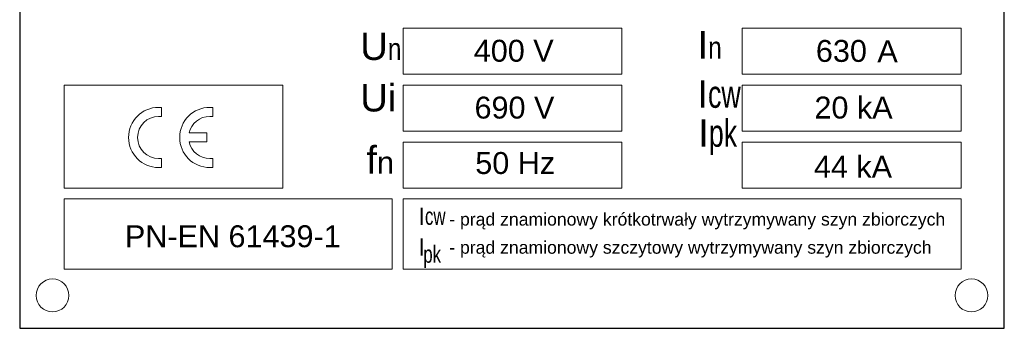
# Model space of a CAD drawing. Header units: millimetres. Extents: x -11513 to 3649, y 2330 to 12522.
# Tile 35 of 75: x -9865 to -9773, y 8900 to 8928. Entities that reach past the tile are written whole.
import ezdxf
from ezdxf.enums import TextEntityAlignment as Align

# ---------------------------------------------------------------- set-up
doc = ezdxf.new("R2010")
doc.units = ezdxf.units.MM
doc.layers.add('Aparatura', color=7, linetype='Continuous')
doc.styles.add('Arial', font='Arial', dxfattribs={"height": 1})
doc.styles.get("Standard").update_dxf_attribs({"font": 'arial.ttf'})

# ---------------------------------------------------------------- blocks, each defined once
blk = doc.blocks.new('Tabliczka_2016_RS-W_Włoszczowa')
at = {"layer": 'Aparatura', "lineweight": 5}
blk.add_line((4.053, 9.701), (4.053, 9.701), dxfattribs=at)
at = {"layer": 'Aparatura'}
blk.add_lwpolyline([(0, 0), (90, 0), (90, 62), (0, 62)], close=True, dxfattribs=at)
at = {"layer": 'Aparatura', "lineweight": 5}
for points in [[(35.053, 23.201), (55.053, 23.201), (55.053, 27.401), (35.053, 27.401), (35.053, 23.201)], [(66.053, 23.201), (86.053, 23.201), (86.053, 27.401), (66.053, 27.401), (66.053, 23.201)], [(4.053, 22.201), (4.053, 12.801), (24.053, 12.801), (24.053, 22.201)], [(35.053, 18.001), (55.053, 18.001), (55.053, 22.201), (35.053, 22.201), (35.053, 18.001)], [(66.053, 18.001), (86.053, 18.001), (86.053, 22.201), (66.053, 22.201), (66.053, 18.001)], [(35.053, 12.801), (55.053, 12.801), (55.053, 17.001), (35.053, 17.001), (35.053, 12.801)], [(66.053, 12.801), (86.053, 12.801), (86.053, 17.001), (66.053, 17.001), (66.053, 12.801)], [(4.053, 5.383), (34.053, 5.383), (34.053, 11.801), (4.053, 11.801), (4.053, 5.383)], [(35.053, 5.383), (86.053, 5.383), (86.053, 11.801), (35.053, 11.801), (35.053, 5.383)]]:
    blk.add_lwpolyline(points, close=True, dxfattribs=at)
for points, knots in [([(12.975, 20.151), (12.975, 20.151), (12.975, 19.321), (12.975, 19.321), (12.975, 19.321), (12.885, 19.333), (12.793, 19.34), (12.7, 19.34), (12.7, 19.34), (11.638, 19.34), (10.776, 18.479), (10.776, 17.416), (10.776, 17.416), (10.776, 16.354), (11.638, 15.492), (12.7, 15.492), (12.7, 15.492), (12.793, 15.492), (12.885, 15.499), (12.975, 15.512), (12.975, 15.512), (12.975, 15.512), (12.975, 14.681), (12.975, 14.681), (12.975, 14.681), (12.885, 14.672), (12.793, 14.668), (12.7, 14.668), (12.7, 14.668), (11.182, 14.668), (9.952, 15.898), (9.952, 17.416), (9.952, 17.416), (9.952, 18.934), (11.182, 20.165), (12.7, 20.165), (12.7, 20.165), (12.793, 20.165), (12.885, 20.16), (12.975, 20.151)], [0, 0, 0, 0, 0.090909, 0.090909, 0.090909, 0.090909, 0.181818, 0.181818, 0.181818, 0.181818, 0.272727, 0.272727, 0.272727, 0.272727, 0.363636, 0.363636, 0.363636, 0.363636, 0.454545, 0.454545, 0.454545, 0.454545, 0.545455, 0.545455, 0.545455, 0.545455, 0.636364, 0.636364, 0.636364, 0.636364, 0.727273, 0.727273, 0.727273, 0.727273, 0.818182, 0.818182, 0.818182, 0.818182, 1, 1, 1, 1]), ([(17.648, 20.151), (17.648, 20.151), (17.648, 19.321), (17.648, 19.321), (17.648, 19.321), (17.558, 19.333), (17.466, 19.34), (17.373, 19.34), (17.373, 19.34), (16.452, 19.34), (15.682, 18.693), (15.493, 17.828), (15.493, 17.828), (15.493, 17.828), (17.098, 17.828), (17.098, 17.828), (17.098, 17.828), (17.098, 17.828), (17.098, 17.004), (17.098, 17.004), (17.098, 17.004), (17.098, 17.004), (15.493, 17.004), (15.493, 17.004), (15.493, 17.004), (15.682, 16.14), (16.452, 15.492), (17.373, 15.492), (17.373, 15.492), (17.466, 15.492), (17.558, 15.499), (17.648, 15.512), (17.648, 15.512), (17.648, 15.512), (17.648, 14.681), (17.648, 14.681), (17.648, 14.681), (17.557, 14.672), (17.465, 14.668), (17.373, 14.668), (17.373, 14.668), (15.855, 14.668), (14.624, 15.898), (14.624, 17.416), (14.624, 17.416), (14.624, 18.934), (15.855, 20.165), (17.373, 20.165), (17.373, 20.165), (17.465, 20.165), (17.557, 20.16), (17.648, 20.151)], [0, 0, 0, 0, 0.071429, 0.071429, 0.071429, 0.071429, 0.142857, 0.142857, 0.142857, 0.142857, 0.214286, 0.214286, 0.214286, 0.214286, 0.285714, 0.285714, 0.285714, 0.285714, 0.357143, 0.357143, 0.357143, 0.357143, 0.428571, 0.428571, 0.428571, 0.428571, 0.5, 0.5, 0.5, 0.5, 0.571429, 0.571429, 0.571429, 0.571429, 0.642857, 0.642857, 0.642857, 0.642857, 0.714286, 0.714286, 0.714286, 0.714286, 0.785714, 0.785714, 0.785714, 0.785714, 0.857143, 0.857143, 0.857143, 0.857143, 1, 1, 1, 1]), ([(3, 4.5), (3.828, 4.5), (4.5, 3.828), (4.5, 3), (4.5, 3), (4.5, 2.172), (3.828, 1.5), (3, 1.5), (3, 1.5), (2.172, 1.5), (1.5, 2.172), (1.5, 3), (1.5, 3), (1.5, 3.828), (2.172, 4.5), (3, 4.5)], [0, 0, 0, 0, 0.2, 0.2, 0.2, 0.2, 0.4, 0.4, 0.4, 0.4, 0.6, 0.6, 0.6, 0.6, 1, 1, 1, 1]), ([(87, 4.5), (87.828, 4.5), (88.5, 3.828), (88.5, 3), (88.5, 3), (88.5, 2.172), (87.828, 1.5), (87, 1.5), (87, 1.5), (86.172, 1.5), (85.5, 2.172), (85.5, 3), (85.5, 3), (85.5, 3.828), (86.172, 4.5), (87, 4.5)], [0, 0, 0, 0, 0.2, 0.2, 0.2, 0.2, 0.4, 0.4, 0.4, 0.4, 0.6, 0.6, 0.6, 0.6, 1, 1, 1, 1])]:
    blk.add_open_spline(points, degree=3, knots=knots, dxfattribs=at)
at = {"layer": 'Aparatura', "lineweight": 5, "attachment_point": 1}
for s, insert, char_height, width in [('\\fArial|b0|i0;400 V', (41.507, 26.331), 2, 33.4), ('\\fArial|b0|i0;A ', (78.396, 26.286), 2, 33.4), ('\\fArial|b0|i0;U\\H0.8x;\\W0.8;\\S^ n;', (31.129, 26.991), 2.5, 33.4), ('\\fArial|b0|i0;I\\H0.8x;\\W0.8;\\S^ n;', (61.961, 27.122), 2.5, 33.4), ('\\fArial|b0|i0;690 V', (41.575, 21.143), 2, 33.4), ('\\fArial|b0|i0;20 kA ', (72.646, 21.145), 2, 33.4), ('\\fArial|b0|i0;U\\S^ i;', (31.13, 22.29), 2.5, 33.4), ('\\fArial|b0|i0;I\\W0.7;\\S^ cw;', (61.947, 22.623), 2.5, 33.4), ('\\fArial|b0|i0;50 Hz', (41.644, 16.084), 2, 33.4), ('\\fArial|b0|i0;I\\W0.7;\\S^ pk;', (62.023, 19.068), 2.5, 33.4), ('\\fArial|b0|i0;44 kA', (72.598, 15.741), 2, 33.4), ('\\fArial|b0|i0;f\\H0.8x;\\S^ n;', (31.687, 16.627), 2.5, 33.4), ('\\fArial|b0|i0;- pr\\fArial|b0|i0|c238;ąd znamionowy krótkotrwały wytrzymywany \\fArial|b0|i0;szyn zbiorczych', (39.263, 10.526), 1.152, 50.75619), ('\\fArial|b0|i0;PN-EN 61439-1', (9.619, 9.399), 2, 33.4), ('\\fArial|b0|i0;I\\W0.7;\\S^ cw;', (36.434, 11.017), 1.575, 21.042), ('\\fArial|b0|i0;I', (36.437, 8.201), 1.575, 21.042), ('\\fArial|b0|i0;- pr\\fArial|b0|i0|c238;ąd znamionowy szczytowy wytrzymywany \\fArial|b0|i0;szyn zbiorczych', (39.263, 7.958), 1.152, 50.75619), ('\\fArial|b0|i0;\\W0.7;\\S^ pk;', (36.891, 9.758), 1.575, 21.042)]:
    blk.add_mtext(s, dxfattribs=dict(at, insert=insert, char_height=char_height, width=width))
at = {"layer": 'Aparatura', "color": 1, "lineweight": 5, "style": 'Arial'}
for tag, p in [('2017', (32.181, 29.517)), ('3-2017-00001/0001', (82.135, 29.517)), ('...', (77.439, 24.317))]:
    blk.add_attdef(tag, text='', height=2, dxfattribs=at).set_placement(p, align=Align.RIGHT)

msp = doc.modelspace()

# ---------------------------------------------------------------- block references
ref = msp.add_blockref('Tabliczka_2016_RS-W_Włoszczowa', (-9864.893, 8899.526), dxfattribs=dict(xscale=1.02, yscale=1.02, zscale=1.02))
ref.add_attrib('...', '630', dxfattribs={"layer": 'Aparatura', "color": 1, "lineweight": 5, "height": 2.04, "style": 'Arial'}).set_placement((-9785.906, 8924.329), align=Align.RIGHT)

doc.saveas('drawing.dxf')
